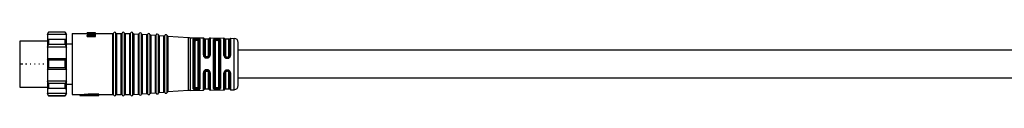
# Model space of a CAD drawing. Header units: millimetres. Extents: x -724 to 2929, y 427 to 799.
# Tile 2 of 51: x -523 to -292, y 439 to 454. Entities that reach past the tile are written whole.
import ezdxf

# ---------------------------------------------------------------- set-up
doc = ezdxf.new("R2010")
doc.units = ezdxf.units.MM

# ---------------------------------------------------------------- blocks, each defined once
blk = doc.blocks.new('Drawing View3')
at = {"color": 7, "linetype": 'Continuous', "lineweight": 25}
for p, q in [((-476.96, 22.01), (-477.26, 21.51)), ((-477.26, 21.4), (-476.96, 21.95)), ((-477.26, 21.51), (-477.26, 21.4)), ((-472.76, 21.4), (-477.26, 21.4)), ((-477.26, 21.4), (-477.26, 20.26)), ((-473.06, 22.01), (-476.96, 22.01)), ((-476.96, 22.01), (-476.96, 21.95)), ((-473.06, 21.95), (-476.96, 21.95)), ((-472.76, 21.51), (-473.06, 22.01)), ((-473.06, 21.95), (-473.06, 22.01)), ((-473.06, 21.95), (-472.76, 21.4)), ((-472.76, 21.4), (-472.76, 21.51)), ((-472.76, 20.26), (-472.76, 21.4)), ((-471.46, 21.66), (-471.46, 7.36)), ((-471.46, 21.66), (-467.96, 21.66)), ((-467.96, 21.85), (-465.96, 21.85)), ((-467.96, 21.85), (-467.96, 21.84)), ((-467.96, 21.78), (-467.96, 21.84)), ((-467.96, 21.78), (-467.96, 21.71)), ((-467.96, 21.78), (-465.96, 21.78)), ((-467.96, 21.51), (-467.96, 21.71)), ((-467.96, 21.34), (-467.96, 21.17)), ((-465.96, 21.17), (-467.96, 21.17)), ((-467.96, 20.95), (-467.96, 21.17)), ((-467.96, 20.95), (-465.96, 20.95)), ((-467.66, 21.85), (-467.66, 21.86)), ((-467.66, 21.78), (-467.66, 21.82)), ((-467.32, 21.82), (-467.66, 21.82)), ((-465.96, 21.84), (-467.61, 21.84)), ((-465.96, 21.73), (-467.53, 21.73)), ((-467.53, 21.28), (-465.96, 21.28)), ((-467.49, 21.85), (-467.49, 21.86)), ((-467.32, 21.78), (-467.32, 21.82)), ((-466.17, 21.86), (-466.21, 21.85)), ((-466.17, 21.85), (-466.17, 21.86)), ((-465.96, 21.86), (-466.17, 21.86)), ((-466, 21.28), (-465.96, 21.29)), ((-465.96, 21.85), (-465.96, 21.86)), ((-465.96, 21.84), (-465.96, 21.85)), ((-465.96, 21.78), (-465.96, 21.84)), ((-465.96, 21.73), (-465.96, 21.78)), ((-465.96, 21.6), (-465.96, 21.73)), ((-465.96, 21.66), (-461.91, 21.66)), ((-465.96, 21.5), (-465.96, 21.6)), ((-465.96, 21.29), (-465.96, 21.5)), ((-465.96, 21.17), (-465.96, 21.28)), ((-465.96, 20.95), (-465.96, 21.17)), ((-461.91, 7.36), (-461.91, 21.66)), ((-461.73, 7.24), (-461.73, 21.78)), ((-461.18, 7.24), (-461.18, 21.78)), ((-461, 21.66), (-461, 7.36)), ((-461, 21.66), (-459.91, 21.66)), ((-459.91, 7.36), (-459.91, 21.66)), ((-459.73, 7.24), (-459.73, 21.78)), ((-459.18, 7.24), (-459.18, 21.78)), ((-459, 21.66), (-459, 7.36)), ((-459, 21.66), (-457.91, 21.66)), ((-457.91, 7.36), (-457.91, 21.66)), ((-457.73, 7.24), (-457.73, 21.78)), ((-457.17, 7.26), (-457.17, 21.76)), ((-457, 21.63), (-457, 7.39)), ((-457, 21.63), (-455.91, 21.55)), ((-455.91, 7.47), (-455.91, 21.55)), ((-455.72, 7.36), (-455.72, 21.66)), ((-455.17, 7.4), (-455.17, 21.62)), ((-455, 21.48), (-455, 7.54)), ((-455, 21.48), (-453.91, 21.41)), ((-453.91, 7.61), (-453.91, 21.41)), ((-453.72, 7.51), (-453.72, 21.51)), ((-453.17, 7.55), (-453.17, 21.47)), ((-453, 21.34), (-453, 7.68)), ((-453, 21.34), (-451.91, 21.26)), ((-451.91, 7.76), (-451.91, 21.26)), ((-451.72, 7.65), (-451.72, 21.37)), ((-451.17, 7.69), (-451.17, 21.33)), ((-451, 21.2), (-451, 7.82)), ((-451, 21.2), (-449.91, 21.12)), ((-449.91, 7.9), (-449.91, 21.12)), ((-449.72, 7.79), (-449.72, 21.23)), ((-449.17, 7.83), (-449.17, 21.19)), ((-449, 21.06), (-449, 7.96)), ((-449, 21.06), (-444.17, 20.71)), ((-477.26, 19.91), (-483.76, 19.91)), ((-483.76, 19.91), (-483.76, 14.51)), ((-476.96, 20.25), (-477.26, 20.26)), ((-477.26, 20.26), (-477.26, 18.5)), ((-472.76, 20.26), (-477.26, 20.26)), ((-477.26, 18.5), (-476.96, 19.12)), ((-472.76, 18.5), (-477.26, 18.5)), ((-477.26, 18.5), (-477.26, 15.76)), ((-476.96, 20.25), (-476.96, 19.81)), ((-473.06, 20.25), (-476.96, 20.25)), ((-476.96, 19.81), (-476.96, 19.12)), ((-473.06, 19.12), (-476.96, 19.12)), ((-472.76, 20.26), (-473.06, 20.25)), ((-473.06, 19.81), (-473.06, 20.25)), ((-473.06, 19.12), (-473.06, 19.81)), ((-473.06, 19.12), (-472.76, 18.5)), ((-472.76, 18.5), (-472.76, 20.26)), ((-472.76, 19.23), (-471.46, 19.23)), ((-472.76, 15.76), (-472.76, 18.5)), ((-444.17, 8.31), (-444.17, 20.71)), ((-443.74, 20.69), (-443.74, 8.33)), ((-443.74, 20.69), (-440.65, 20.64)), ((-443.04, 20.38), (-443.05, 20.33)), ((-443.05, 8.69), (-443.05, 20.33)), ((-442.85, 20.15), (-442.84, 20.19)), ((-442.85, 20.15), (-442.85, 8.86)), ((-442.66, 19.98), (-442.66, 9.04)), ((-442.36, 20.26), (-442.36, 20.33)), ((-442.16, 20.33), (-442.36, 20.33)), ((-442.36, 20.26), (-442.16, 20.26)), ((-442.36, 20.07), (-442.16, 20.07)), ((-442.16, 20.33), (-442.16, 20.26)), ((-441.86, 9.04), (-441.86, 19.98)), ((-441.66, 8.88), (-441.66, 20.14)), ((-441.46, 20.31), (-441.46, 8.71)), ((-440.65, 16.63), (-440.65, 20.64)), ((-440.45, 16.57), (-440.45, 20.48)), ((-439.46, 20.31), (-440.26, 20.31)), ((-440.26, 20.31), (-440.26, 16.51)), ((-439.46, 16.51), (-439.46, 20.31)), ((-439.26, 20.46), (-439.26, 16.57)), ((-439.06, 20.62), (-439.06, 16.62)), ((-439.06, 20.62), (-435.82, 20.56)), ((-438.24, 8.76), (-438.24, 20.26)), ((-438.05, 20.12), (-438.05, 8.9)), ((-437.86, 19.98), (-437.86, 9.04)), ((-437.36, 20.25), (-437.56, 20.26)), ((-437.56, 20.07), (-437.36, 20.07)), ((-437.35, 20.44), (-437.55, 20.44)), ((-437.06, 9.04), (-437.06, 19.98)), ((-436.87, 8.91), (-436.87, 20.1)), ((-436.67, 20.23), (-436.67, 8.79)), ((-435.82, 16.53), (-435.82, 20.56)), ((-435.64, 16.49), (-435.64, 20.44)), ((-434.66, 20.31), (-435.46, 20.31)), ((-435.46, 20.31), (-435.46, 16.44)), ((-434.66, 16.44), (-434.66, 20.31)), ((-434.47, 20.42), (-434.47, 16.48)), ((-434.29, 20.54), (-434.29, 16.52)), ((-434.29, 20.54), (-433.44, 20.53)), ((-433.44, 20.52), (-433.44, 20.53)), ((-433.44, 8.49), (-433.44, 20.52)), ((-432.46, 9.49), (-432.46, 19.53)), ((-440.39, 16.31), (-440.41, 16.37)), ((-440.37, 16.3), (-440.39, 16.31)), ((-439.76, 16.22), (-439.96, 16.22)), ((-439.45, 16.19), (-439.42, 16.21)), ((-439.42, 16.19), (-439.44, 16.2)), ((-439.36, 16.28), (-439.42, 16.19)), ((-219.51, 17.76), (-432.46, 17.76)), ((-483.76, 14.51), (-483.76, 9.11)), ((-482.99, 14.51), (-483.76, 14.51)), ((-482.11, 14.51), (-482.4, 14.51)), ((-481.11, 14.51), (-481.29, 14.51)), ((-480.11, 14.51), (-480.29, 14.51)), ((-479.11, 14.51), (-479.29, 14.51)), ((-478.11, 14.51), (-478.29, 14.51)), ((-477.26, 15.76), (-477.26, 14.51)), ((-476.96, 15.44), (-477.26, 15.76)), ((-472.76, 15.76), (-477.26, 15.76)), ((-477.26, 14.51), (-477.26, 13.26)), ((-476.96, 15.44), (-476.96, 14.51)), ((-473.06, 15.44), (-476.96, 15.44)), ((-476.96, 14.51), (-476.96, 13.58)), ((-472.76, 15.76), (-473.06, 15.44)), ((-473.06, 14.51), (-473.06, 15.44)), ((-473.06, 13.58), (-473.06, 14.51)), ((-472.76, 14.51), (-472.76, 15.76)), ((-472.76, 13.26), (-472.76, 14.51)), ((-439.96, 16.08), (-439.76, 16.08)), ((-435.16, 16.01), (-435.16, 16.15)), ((-435.16, 16.15), (-434.96, 16.15)), ((-435.16, 16.01), (-434.96, 16.01)), ((-435.15, 15.86), (-434.95, 15.86)), ((-434.96, 16.01), (-434.96, 16.15)), ((-477.26, 13.26), (-476.96, 13.58)), ((-472.76, 13.26), (-477.26, 13.26)), ((-477.26, 13.26), (-477.26, 10.52)), ((-473.06, 13.58), (-476.96, 13.58)), ((-473.06, 13.58), (-472.76, 13.26)), ((-472.76, 10.52), (-472.76, 13.26)), ((-440.65, 8.37), (-440.65, 12.46)), ((-440.45, 8.54), (-440.45, 12.52)), ((-440.4, 12.73), (-440.37, 12.8)), ((-440.36, 12.8), (-440.38, 12.8)), ((-440.28, 12.89), (-440.31, 12.85)), ((-440.26, 12.58), (-440.26, 8.71)), ((-439.76, 13.01), (-439.96, 13.01)), ((-439.96, 12.87), (-439.76, 12.87)), ((-439.46, 12.91), (-439.45, 12.92)), ((-439.46, 12.91), (-439.43, 12.89)), ((-439.46, 8.71), (-439.46, 12.58)), ((-439.45, 12.92), (-439.37, 12.83)), ((-439.26, 12.52), (-439.26, 8.56)), ((-439.06, 12.47), (-439.06, 8.4)), ((-435.82, 8.45), (-435.82, 12.42)), ((-435.64, 8.58), (-435.64, 12.46)), ((-435.46, 12.51), (-435.46, 8.71)), ((-434.96, 12.94), (-435.16, 12.94)), ((-435.16, 12.94), (-435.16, 12.8)), ((-434.96, 12.8), (-435.16, 12.8)), ((-434.95, 13.09), (-435.15, 13.09)), ((-434.96, 12.94), (-434.96, 12.8)), ((-434.66, 8.71), (-434.66, 12.51)), ((-434.47, 12.47), (-434.47, 8.6)), ((-434.29, 12.43), (-434.29, 8.48)), ((-472.76, 10.52), (-477.26, 10.52)), ((-476.96, 9.9), (-477.26, 10.52)), ((-477.26, 10.52), (-477.26, 8.76)), ((-473.06, 9.9), (-476.96, 9.9)), ((-476.96, 9.9), (-476.96, 9.21)), ((-472.76, 10.52), (-473.06, 9.9)), ((-473.06, 9.21), (-473.06, 9.9)), ((-472.76, 8.76), (-472.76, 10.52)), ((-472.76, 9.78), (-471.46, 9.78)), ((-432.46, 11.26), (-219.51, 11.26)), ((-483.76, 9.11), (-477.26, 9.11)), ((-477.26, 8.76), (-476.96, 8.77)), ((-472.76, 8.76), (-477.26, 8.76)), ((-477.26, 8.76), (-477.26, 7.62)), ((-472.76, 7.62), (-477.26, 7.62)), ((-476.96, 7.07), (-477.26, 7.62)), ((-477.26, 7.62), (-477.26, 7.51)), ((-477.26, 7.51), (-476.96, 7.01)), ((-476.96, 9.21), (-476.96, 8.77)), ((-473.06, 8.77), (-476.96, 8.77)), ((-473.06, 7.07), (-476.96, 7.07)), ((-476.96, 7.07), (-476.96, 7.01)), ((-476.96, 7.01), (-473.06, 7.01)), ((-473.06, 8.77), (-473.06, 9.21)), ((-473.06, 8.77), (-472.76, 8.76)), ((-472.76, 7.62), (-473.06, 7.07)), ((-473.06, 7.01), (-472.76, 7.51)), ((-473.06, 7.01), (-473.06, 7.07)), ((-472.76, 7.62), (-472.76, 8.76)), ((-472.76, 7.51), (-472.76, 7.62)), ((-471.46, 7.36), (-469.66, 7.36)), ((-469.66, 7.36), (-467.66, 7.52)), ((-469.66, 7.36), (-469.66, 7.16)), ((-469.66, 7.16), (-467.66, 7.31)), ((-469.66, 7.16), (-465.16, 7.16)), ((-467.66, 7.52), (-467.66, 7.31)), ((-465.16, 7.42), (-467.66, 7.42)), ((-467.66, 7.21), (-467.66, 7.31)), ((-467.66, 7.21), (-465.16, 7.21)), ((-465.16, 7.42), (-465.16, 7.21)), ((-465.16, 7.36), (-463.53, 7.36)), ((-465.16, 7.16), (-465.16, 7.21)), ((-463.53, 7.36), (-463.3, 7.36)), ((-463.3, 7.36), (-461.91, 7.36)), ((-461.91, 7.36), (-461.91, 7.36)), ((-461.18, 7.24), (-461.18, 7.24)), ((-461, 7.36), (-461, 7.36)), ((-461, 7.36), (-459.91, 7.36)), ((-459.91, 7.36), (-459.91, 7.36)), ((-459.18, 7.24), (-459.18, 7.24)), ((-459, 7.36), (-459, 7.36)), ((-459, 7.36), (-457.91, 7.36)), ((-457.91, 7.36), (-457.91, 7.36)), ((-457.17, 7.26), (-457.17, 7.26)), ((-457, 7.39), (-455.91, 7.47)), ((-457, 7.39), (-457, 7.39)), ((-455.91, 7.47), (-455.91, 7.47)), ((-455.17, 7.4), (-455.17, 7.4)), ((-455, 7.53), (-453.91, 7.61)), ((-455, 7.54), (-455, 7.53)), ((-453.91, 7.61), (-453.91, 7.61)), ((-453.17, 7.54), (-453.17, 7.55)), ((-453, 7.68), (-451.91, 7.75)), ((-453, 7.68), (-453, 7.68)), ((-451.91, 7.75), (-451.91, 7.76)), ((-451.17, 7.69), (-451.17, 7.69)), ((-451, 7.82), (-449.91, 7.9)), ((-451, 7.82), (-451, 7.82)), ((-449.91, 7.9), (-449.91, 7.9)), ((-449.17, 7.83), (-449.17, 7.83)), ((-444.17, 8.31), (-449, 7.96)), ((-449, 7.96), (-449, 7.96)), ((-444.17, 8.31), (-444.17, 8.31)), ((-443.74, 8.32), (-440.65, 8.37)), ((-443.74, 8.33), (-443.74, 8.32)), ((-443.05, 8.69), (-443.04, 8.64)), ((-442.84, 8.83), (-442.85, 8.86)), ((-442.16, 8.95), (-442.36, 8.95)), ((-442.36, 8.69), (-442.36, 8.76)), ((-442.16, 8.76), (-442.36, 8.76)), ((-442.36, 8.69), (-442.16, 8.69)), ((-442.16, 8.76), (-442.16, 8.69)), ((-440.26, 8.71), (-439.46, 8.71)), ((-439.06, 8.4), (-435.82, 8.45)), ((-439.06, 8.4), (-439.06, 8.4)), ((-437.36, 8.95), (-437.56, 8.95)), ((-437.56, 8.76), (-437.36, 8.77)), ((-437.55, 8.58), (-437.35, 8.58)), ((-435.46, 8.71), (-434.66, 8.71)), ((-434.47, 8.6), (-434.47, 8.59)), ((-434.29, 8.48), (-433.44, 8.49)), ((-434.29, 8.48), (-434.29, 8.48))]:
    blk.add_line(p, q, dxfattribs=at)
at = {"color": 7, "linetype": 'Continuous', "lineweight": 25, "flags": 128}
for points in [[(-442.15, 20.52), (-442.26, 20.52), (-442.35, 20.52)], [(-439.95, 15.93), (-439.84, 15.93), (-439.75, 15.93)], [(-439.75, 13.17), (-439.86, 13.17), (-439.95, 13.17)], [(-442.35, 8.5), (-442.24, 8.5), (-442.15, 8.5)]]:
    blk.add_lwpolyline(points, dxfattribs=at)
at = {"color": 7, "linetype": 'Continuous', "lineweight": 25}
for centre, radius, start, end in [((-461.91, 21.86), 0.2, 270, 336.4218), ((-461.46, 21.66), 0.3, 90, 156.4218), ((-461.46, 21.66), 0.3, 23.5782, 90), ((-461, 21.86), 0.2, 203.5782, 270), ((-459.91, 21.86), 0.2, 270, 336.4218), ((-459.46, 21.66), 0.3, 90, 156.4218), ((-459.46, 21.66), 0.3, 23.5782, 90), ((-459, 21.86), 0.2, 203.5782, 270), ((-457.91, 21.86), 0.2, 270, 336.4218), ((-457.46, 21.66), 0.3, 90, 156.4218), ((-457.46, 21.66), 0.3, 19.5063, 90), ((-456.98, 21.83), 0.2, 199.5063, 265.9282), ((-455.9, 21.75), 0.2, 265.9282, 270), ((-455.9, 21.75), 0.2, 270, 332.35), ((-455.46, 21.52), 0.3, 90, 152.35), ((-455.46, 21.52), 0.3, 19.5063, 90), ((-454.98, 21.68), 0.2, 199.5063, 265.9282), ((-453.9, 21.61), 0.2, 265.9282, 270), ((-453.9, 21.61), 0.2, 270, 332.35), ((-453.46, 21.37), 0.3, 90, 152.35), ((-453.46, 21.37), 0.3, 19.5063, 90), ((-452.98, 21.54), 0.2, 199.5063, 265.9282), ((-451.9, 21.46), 0.2, 265.9282, 270), ((-451.9, 21.46), 0.2, 270, 332.35), ((-451.46, 21.23), 0.3, 90, 152.35), ((-451.46, 21.23), 0.3, 19.5063, 90), ((-450.98, 21.4), 0.2, 199.5063, 265.9282), ((-449.9, 21.32), 0.2, 265.9282, 270), ((-449.9, 21.32), 0.2, 270, 332.35), ((-449.46, 21.09), 0.3, 90, 152.35), ((-449.46, 21.09), 0.3, 19.5063, 90), ((-448.98, 21.26), 0.2, 199.5063, 265.9282), ((-443.61, 28.69), 8, 265.9282, 269.0586), ((-440.65, 20.44), 0.2, 9.4055, 89.0586), ((-440.26, 20.51), 0.2, 189.4055, 270), ((-439.46, 20.51), 0.2, 270, 346.7915), ((-439.07, 20.42), 0.2, 89.0586, 166.7915), ((-435.83, 20.36), 0.2, 21.1924, 89.0586), ((-435.46, 20.51), 0.2, 201.1924, 270), ((-434.66, 20.51), 0.2, 270, 334.8768), ((-434.29, 20.34), 0.2, 89.0586, 154.8768), ((-433.46, 19.53), 1, 0, 89.0586), ((-433.46, 9.49), 1, 270.9414, 0), ((-461.91, 7.16), 0.2, 23.5782, 90), ((-461.46, 7.36), 0.3, 203.5782, 270), ((-461.46, 7.36), 0.3, 270, 336.4218), ((-461, 7.16), 0.2, 90, 156.4218), ((-459.91, 7.16), 0.2, 23.5782, 90), ((-459.46, 7.36), 0.3, 203.5782, 270), ((-459.46, 7.36), 0.3, 270, 336.4218), ((-459, 7.16), 0.2, 90, 156.4218), ((-457.91, 7.16), 0.2, 23.5782, 90), ((-457.46, 7.36), 0.3, 203.5782, 270), ((-457.46, 7.36), 0.3, 270, 340.4937), ((-456.98, 7.19), 0.2, 94.0718, 160.4937), ((-455.9, 7.27), 0.2, 90, 94.0718), ((-455.9, 7.27), 0.2, 27.65, 90), ((-455.46, 7.5), 0.3, 207.65, 270), ((-455.46, 7.5), 0.3, 270, 340.4937), ((-454.98, 7.33), 0.2, 94.0718, 160.4937), ((-453.9, 7.41), 0.2, 90, 94.0718), ((-453.9, 7.41), 0.2, 27.65, 90), ((-453.46, 7.64), 0.3, 207.65, 270), ((-453.46, 7.64), 0.3, 270, 340.4937), ((-452.98, 7.48), 0.2, 94.0718, 160.4937), ((-451.9, 7.55), 0.2, 90, 94.0718), ((-451.9, 7.55), 0.2, 27.65, 90), ((-451.46, 7.79), 0.3, 207.65, 270), ((-451.46, 7.79), 0.3, 270, 340.4937), ((-450.98, 7.62), 0.2, 94.0718, 160.4937), ((-449.9, 7.7), 0.2, 90, 94.0718), ((-449.9, 7.7), 0.2, 27.65, 90), ((-449.46, 7.93), 0.3, 207.65, 270), ((-449.46, 7.93), 0.3, 270, 340.4937), ((-448.98, 7.76), 0.2, 94.0718, 160.4937), ((-443.61, 0.33), 8, 90.9414, 94.0718), ((-440.65, 8.57), 0.2, 270.9414, 350.5945), ((-440.26, 8.51), 0.2, 90, 170.5945), ((-439.46, 8.51), 0.2, 13.2085, 90), ((-439.07, 8.6), 0.2, 193.2085, 270.9414), ((-435.83, 8.65), 0.2, 270.9414, 338.8076), ((-435.46, 8.51), 0.2, 90, 158.8076), ((-434.66, 8.51), 0.2, 25.1232, 90), ((-434.29, 8.68), 0.2, 205.1232, 270.9414)]:
    blk.add_arc(centre, radius, start, end, dxfattribs=at)
for points, knots in [([(-467.66, 21.82), (-467.71, 21.82), (-467.81, 21.83), (-467.91, 21.84), (-467.96, 21.84)], [0, 0, 0, 0, 0.559998, 1, 1, 1, 1]), ([(-466.17, 21.55), (-466.5, 21.59), (-467.1, 21.65), (-467.69, 21.69), (-467.96, 21.71)], [0, 0, 0, 0, 0.559996, 1, 1, 1, 1]), ([(-467.96, 21.34), (-467.62, 21.38), (-467.03, 21.46), (-466.43, 21.52), (-466.17, 21.55)], [0, 0, 0, 0, 0.559995, 1, 1, 1, 1]), ([(-467.15, 21.44), (-467.16, 21.44), (-467.42, 21.47), (-467.69, 21.49), (-467.96, 21.51)], [0, 0, 0, 0, 0.02427, 1, 1, 1, 1]), ([(-467.49, 21.86), (-467.52, 21.86), (-467.58, 21.86), (-467.63, 21.86), (-467.66, 21.86)], [0, 0, 0, 0, 0.56, 1, 1, 1, 1]), ([(-467.32, 21.82), (-467.37, 21.82), (-467.47, 21.83), (-467.57, 21.84), (-467.61, 21.84)], [0, 0, 0, 0, 0.559998, 1, 1, 1, 1]), ([(-465.96, 21.6), (-466.25, 21.63), (-466.77, 21.68), (-467.3, 21.72), (-467.53, 21.73)], [0, 0, 0, 0, 0.559996, 1, 1, 1, 1]), ([(-467.53, 21.28), (-467.24, 21.33), (-466.71, 21.41), (-466.19, 21.47), (-465.96, 21.5)], [0, 0, 0, 0, 0.5599951, 1, 1, 1, 1]), ([(-442.35, 20.52), (-442.43, 20.52), (-442.59, 20.52), (-442.8, 20.5), (-442.96, 20.45), (-443.01, 20.4), (-443.04, 20.38)], [0, 0, 0, 0, 0.241569, 0.481567, 0.731543, 1, 1, 1, 1]), ([(-442.84, 20.19), (-442.85, 20.21), (-442.86, 20.26), (-442.9, 20.32), (-442.96, 20.36), (-443.01, 20.37), (-443.04, 20.38)], [0, 0, 0, 0, 0.241112, 0.499995, 0.758881, 1, 1, 1, 1]), ([(-442.84, 20.19), (-442.83, 20.21), (-442.8, 20.26), (-442.68, 20.3), (-442.53, 20.33), (-442.41, 20.33), (-442.36, 20.33)], [0, 0, 0, 0, 0.2590408, 0.5026657, 0.7495689, 1, 1, 1, 1]), ([(-442.84, 20.19), (-442.83, 20.2), (-442.79, 20.22), (-442.67, 20.25), (-442.52, 20.26), (-442.41, 20.26), (-442.36, 20.26)], [0, 0, 0, 0, 0.264662, 0.51369, 0.753717, 1, 1, 1, 1]), ([(-442.66, 19.98), (-442.65, 19.99), (-442.64, 20.02), (-442.56, 20.05), (-442.46, 20.07), (-442.39, 20.07), (-442.36, 20.07)], [0, 0, 0, 0, 0.285261, 0.56524, 0.782325, 1, 1, 1, 1]), ([(-442.16, 20.33), (-442.11, 20.32), (-442.01, 20.32), (-441.88, 20.29), (-441.77, 20.26), (-441.73, 20.23), (-441.7, 20.21)], [0, 0, 0, 0, 0.245905, 0.493255, 0.743998, 1, 1, 1, 1]), ([(-442.16, 20.26), (-442.11, 20.26), (-442.02, 20.26), (-441.89, 20.25), (-441.78, 20.23), (-441.73, 20.22), (-441.7, 20.21)], [0, 0, 0, 0, 0.242551, 0.489727, 0.742047, 1, 1, 1, 1]), ([(-442.16, 20.07), (-442.11, 20.07), (-442.02, 20.07), (-441.93, 20.04), (-441.87, 20.01), (-441.86, 19.99), (-441.86, 19.98)], [0, 0, 0, 0, 0.276915, 0.553061, 0.773142, 1, 1, 1, 1]), ([(-441.52, 20.4), (-441.55, 20.42), (-441.62, 20.46), (-441.78, 20.49), (-441.96, 20.51), (-442.09, 20.52), (-442.15, 20.52)], [0, 0, 0, 0, 0.264792, 0.517104, 0.760516, 1, 1, 1, 1]), ([(-441.7, 20.21), (-441.7, 20.23), (-441.69, 20.28), (-441.64, 20.34), (-441.58, 20.39), (-441.54, 20.4), (-441.52, 20.4)], [0, 0, 0, 0, 0.241446, 0.500003, 0.758559, 1, 1, 1, 1]), ([(-441.7, 20.21), (-441.69, 20.2), (-441.66, 20.18), (-441.66, 20.15), (-441.66, 20.14)], [0, 0, 0, 0, 0.499485, 1, 1, 1, 1]), ([(-441.46, 20.31), (-441.46, 20.32), (-441.46, 20.36), (-441.5, 20.39), (-441.52, 20.4)], [0, 0, 0, 0, 0.552005, 1, 1, 1, 1]), ([(-437.55, 20.44), (-437.65, 20.44), (-437.85, 20.44), (-438.08, 20.4), (-438.21, 20.34), (-438.23, 20.28), (-438.24, 20.26)], [0, 0, 0, 0, 0.267548, 0.5453, 0.771617, 1, 1, 1, 1]), ([(-438.05, 20.12), (-438.04, 20.14), (-438.03, 20.18), (-437.91, 20.23), (-437.78, 20.25), (-437.65, 20.26), (-437.59, 20.26), (-437.56, 20.26)], [0, 0, 0, 0, 0.251131, 0.500892, 0.749986, 0.87511, 1, 1, 1, 1]), ([(-437.86, 19.98), (-437.85, 19.99), (-437.84, 20.02), (-437.76, 20.05), (-437.66, 20.07), (-437.59, 20.07), (-437.56, 20.07)], [0, 0, 0, 0, 0.285261, 0.56524, 0.782325, 1, 1, 1, 1]), ([(-437.55, 20.44), (-437.55, 20.43), (-437.55, 20.42), (-437.55, 20.38), (-437.55, 20.32), (-437.55, 20.28), (-437.56, 20.26)], [0, 0, 0, 0, 0.251426, 0.499997, 0.748572, 1, 1, 1, 1]), ([(-437.35, 20.44), (-437.35, 20.43), (-437.35, 20.42), (-437.35, 20.38), (-437.35, 20.32), (-437.35, 20.28), (-437.36, 20.25)], [0, 0, 0, 0, 0.243205, 0.499868, 0.756602, 1, 1, 1, 1]), ([(-437.36, 20.25), (-437.32, 20.25), (-437.26, 20.25), (-437.13, 20.24), (-437, 20.22), (-436.89, 20.17), (-436.87, 20.13), (-436.87, 20.1)], [0, 0, 0, 0, 0.124787, 0.249886, 0.499149, 0.749117, 1, 1, 1, 1]), ([(-437.36, 20.07), (-437.31, 20.07), (-437.22, 20.07), (-437.13, 20.04), (-437.07, 20.01), (-437.06, 19.99), (-437.06, 19.98)], [0, 0, 0, 0, 0.276915, 0.553061, 0.773141, 1, 1, 1, 1]), ([(-436.67, 20.23), (-436.68, 20.26), (-436.71, 20.32), (-436.86, 20.39), (-437.09, 20.43), (-437.27, 20.44), (-437.35, 20.44)], [0, 0, 0, 0, 0.254619, 0.514225, 0.762311, 1, 1, 1, 1]), ([(-440.65, 16.63), (-440.64, 16.56), (-440.63, 16.43), (-440.57, 16.31), (-440.53, 16.25)], [0, 0, 0, 0, 0.497389, 1, 1, 1, 1]), ([(-440.39, 16.31), (-440.4, 16.31), (-440.42, 16.3), (-440.47, 16.28), (-440.51, 16.26), (-440.53, 16.25)], [0, 0, 0, 0, 0.340185, 0.680373, 1, 1, 1, 1]), ([(-440.53, 16.25), (-440.5, 16.2), (-440.43, 16.11), (-440.28, 16.01), (-440.12, 15.94), (-440.01, 15.93), (-439.95, 15.93)], [0, 0, 0, 0, 0.257138, 0.51101, 0.755862, 1, 1, 1, 1]), ([(-440.37, 16.3), (-440.39, 16.34), (-440.44, 16.43), (-440.45, 16.52), (-440.45, 16.57)], [0, 0, 0, 0, 0.499299, 1, 1, 1, 1]), ([(-439.96, 16.08), (-440, 16.08), (-440.08, 16.09), (-440.19, 16.14), (-440.3, 16.21), (-440.35, 16.27), (-440.37, 16.3)], [0, 0, 0, 0, 0.251138, 0.500284, 0.749288, 1, 1, 1, 1]), ([(-439.96, 16.22), (-440, 16.23), (-440.09, 16.24), (-440.19, 16.32), (-440.24, 16.41), (-440.25, 16.48), (-440.26, 16.51)], [0, 0, 0, 0, 0.275977, 0.551671, 0.772108, 1, 1, 1, 1]), ([(-439.46, 16.51), (-439.46, 16.47), (-439.47, 16.38), (-439.55, 16.29), (-439.65, 16.23), (-439.72, 16.23), (-439.76, 16.22)], [0, 0, 0, 0, 0.286333, 0.566645, 0.783294, 1, 1, 1, 1]), ([(-439.44, 16.2), (-439.48, 16.16), (-439.58, 16.1), (-439.7, 16.09), (-439.76, 16.08)], [0, 0, 0, 0, 0.501701, 1, 1, 1, 1]), ([(-439.76, 16.09), (-439.73, 16.09), (-439.66, 16.09), (-439.57, 16.12), (-439.49, 16.15), (-439.46, 16.18), (-439.45, 16.19)], [0, 0, 0, 0, 0.287444, 0.579371, 0.874244, 1, 1, 1, 1]), ([(-439.26, 16.57), (-439.26, 16.53), (-439.27, 16.46), (-439.3, 16.36), (-439.35, 16.28), (-439.4, 16.23), (-439.42, 16.21)], [0, 0, 0, 0, 0.2679152, 0.5348118, 0.800946, 1, 1, 1, 1]), ([(-439.31, 16.09), (-439.32, 16.11), (-439.35, 16.14), (-439.39, 16.18), (-439.41, 16.19), (-439.42, 16.19)], [0, 0, 0, 0, 0.319975, 0.659989, 1, 1, 1, 1]), ([(-439.31, 16.09), (-439.27, 16.13), (-439.2, 16.2), (-439.12, 16.32), (-439.07, 16.47), (-439.07, 16.57), (-439.06, 16.62)], [0, 0, 0, 0, 0.239755, 0.482391, 0.733795, 1, 1, 1, 1]), ([(-435.82, 16.53), (-435.82, 16.44), (-435.8, 16.31), (-435.72, 16.16), (-435.63, 16.05), (-435.52, 15.96), (-435.36, 15.88), (-435.23, 15.87), (-435.15, 15.86)], [0, 0, 0, 0, 0.249026, 0.378368, 0.510999, 0.642887, 0.770292, 1, 1, 1, 1]), ([(-435.16, 16.01), (-435.19, 16.01), (-435.25, 16.02), (-435.37, 16.05), (-435.51, 16.14), (-435.62, 16.3), (-435.63, 16.42), (-435.64, 16.49)], [0, 0, 0, 0, 0.125096, 0.250079, 0.499189, 0.749161, 1, 1, 1, 1]), ([(-435.46, 16.44), (-435.45, 16.41), (-435.44, 16.33), (-435.37, 16.23), (-435.27, 16.17), (-435.19, 16.16), (-435.16, 16.15)], [0, 0, 0, 0, 0.25191, 0.506201, 0.756885, 1, 1, 1, 1]), ([(-434.47, 16.48), (-434.48, 16.42), (-434.5, 16.3), (-434.61, 16.14), (-434.76, 16.03), (-434.89, 16.02), (-434.96, 16.01)], [0, 0, 0, 0, 0.251722, 0.502052, 0.751355, 1, 1, 1, 1]), ([(-434.96, 16.15), (-434.92, 16.16), (-434.84, 16.17), (-434.74, 16.23), (-434.67, 16.33), (-434.66, 16.41), (-434.66, 16.44)], [0, 0, 0, 0, 0.244541, 0.494439, 0.747625, 1, 1, 1, 1]), ([(-434.95, 15.86), (-434.87, 15.87), (-434.69, 15.89), (-434.47, 16.04), (-434.32, 16.26), (-434.3, 16.43), (-434.29, 16.52)], [0, 0, 0, 0, 0.239775, 0.487318, 0.742237, 1, 1, 1, 1]), ([(-440.16, 16.13), (-440.13, 16.12), (-440.06, 16.09), (-439.99, 16.09), (-439.95, 16.09)], [0, 0, 0, 0, 0.449854, 1, 1, 1, 1]), ([(-439.75, 15.93), (-439.67, 15.94), (-439.51, 15.95), (-439.37, 16.05), (-439.31, 16.09)], [0, 0, 0, 0, 0.493234, 1, 1, 1, 1]), ([(-435.16, 16.01), (-435.15, 16.01), (-435.15, 16), (-435.15, 15.96), (-435.15, 15.92), (-435.15, 15.88), (-435.15, 15.86)], [0, 0, 0, 0, 0.251175, 0.5, 0.748825, 1, 1, 1, 1]), ([(-434.96, 16.01), (-434.95, 16.01), (-434.95, 16), (-434.95, 15.96), (-434.95, 15.92), (-434.95, 15.88), (-434.95, 15.86)], [0, 0, 0, 0, 0.244354, 0.500002, 0.755648, 1, 1, 1, 1]), ([(-440.52, 12.87), (-440.56, 12.8), (-440.63, 12.67), (-440.64, 12.53), (-440.65, 12.46)], [0, 0, 0, 0, 0.543505, 1, 1, 1, 1]), ([(-439.95, 13.17), (-440.01, 13.16), (-440.12, 13.15), (-440.27, 13.09), (-440.41, 13), (-440.48, 12.91), (-440.52, 12.87)], [0, 0, 0, 0, 0.24505, 0.490242, 0.743735, 1, 1, 1, 1]), ([(-440.38, 12.8), (-440.39, 12.8), (-440.41, 12.81), (-440.46, 12.83), (-440.5, 12.86), (-440.52, 12.87)], [0, 0, 0, 0, 0.340198, 0.680395, 1, 1, 1, 1]), ([(-440.45, 12.52), (-440.45, 12.57), (-440.44, 12.67), (-440.39, 12.76), (-440.36, 12.8)], [0, 0, 0, 0, 0.50105, 1, 1, 1, 1]), ([(-440.36, 12.8), (-440.33, 12.83), (-440.29, 12.89), (-440.19, 12.96), (-440.08, 13), (-440, 13.01), (-439.96, 13.01)], [0, 0, 0, 0, 0.248855, 0.497424, 0.747288, 1, 1, 1, 1]), ([(-440.26, 12.58), (-440.25, 12.62), (-440.24, 12.7), (-440.16, 12.8), (-440.06, 12.86), (-439.99, 12.86), (-439.96, 12.87)], [0, 0, 0, 0, 0.285261, 0.56524, 0.782325, 1, 1, 1, 1]), ([(-439.95, 13), (-439.99, 13), (-440.06, 13), (-440.13, 12.97), (-440.17, 12.96)], [0, 0, 0, 0, 0.5175422, 1, 1, 1, 1]), ([(-439.76, 13.01), (-439.7, 13.01), (-439.6, 13), (-439.51, 12.94), (-439.46, 12.91)], [0, 0, 0, 0, 0.499498, 1, 1, 1, 1]), ([(-439.47, 12.92), (-439.48, 12.92), (-439.51, 12.95), (-439.57, 12.98), (-439.67, 13), (-439.73, 13), (-439.76, 13)], [0, 0, 0, 0, 0.079641, 0.390088, 0.697367, 1, 1, 1, 1]), ([(-439.76, 12.87), (-439.71, 12.86), (-439.62, 12.85), (-439.53, 12.77), (-439.47, 12.68), (-439.46, 12.61), (-439.46, 12.58)], [0, 0, 0, 0, 0.276915, 0.553061, 0.773141, 1, 1, 1, 1]), ([(-439.34, 13.03), (-439.41, 13.07), (-439.53, 13.15), (-439.68, 13.16), (-439.75, 13.17)], [0, 0, 0, 0, 0.505591, 1, 1, 1, 1]), ([(-439.45, 12.92), (-439.44, 12.92), (-439.42, 12.94), (-439.38, 12.98), (-439.36, 13.01), (-439.34, 13.03)], [0, 0, 0, 0, 0.34004, 0.68008, 1, 1, 1, 1]), ([(-439.43, 12.89), (-439.41, 12.87), (-439.36, 12.83), (-439.31, 12.74), (-439.27, 12.64), (-439.26, 12.56), (-439.26, 12.52)], [0, 0, 0, 0, 0.173731, 0.448577, 0.724035, 1, 1, 1, 1]), ([(-439.06, 12.47), (-439.07, 12.53), (-439.07, 12.63), (-439.13, 12.78), (-439.22, 12.92), (-439.3, 12.99), (-439.34, 13.03)], [0, 0, 0, 0, 0.245969, 0.503548, 0.759319, 1, 1, 1, 1]), ([(-435.15, 13.09), (-435.24, 13.08), (-435.37, 13.06), (-435.52, 12.98), (-435.66, 12.87), (-435.79, 12.68), (-435.81, 12.51), (-435.82, 12.42)], [0, 0, 0, 0, 0.238715, 0.362443, 0.48686, 0.741684, 1, 1, 1, 1]), ([(-435.64, 12.46), (-435.63, 12.52), (-435.62, 12.65), (-435.51, 12.8), (-435.37, 12.89), (-435.25, 12.93), (-435.19, 12.93), (-435.16, 12.94)], [0, 0, 0, 0, 0.251317, 0.501216, 0.750175, 0.875047, 1, 1, 1, 1]), ([(-435.16, 12.8), (-435.19, 12.79), (-435.27, 12.78), (-435.37, 12.72), (-435.44, 12.62), (-435.45, 12.54), (-435.46, 12.51)], [0, 0, 0, 0, 0.243752, 0.493162, 0.746575, 1, 1, 1, 1]), ([(-435.16, 12.94), (-435.15, 12.94), (-435.15, 12.95), (-435.15, 12.98), (-435.15, 13.03), (-435.15, 13.07), (-435.15, 13.09)], [0, 0, 0, 0, 0.244222, 0.499941, 0.755691, 1, 1, 1, 1]), ([(-434.96, 12.94), (-434.95, 12.94), (-434.95, 12.95), (-434.95, 12.98), (-434.95, 13.03), (-434.95, 13.07), (-434.95, 13.09)], [0, 0, 0, 0, 0.251195, 0.500058, 0.748854, 1, 1, 1, 1]), ([(-434.96, 12.94), (-434.89, 12.93), (-434.76, 12.91), (-434.61, 12.8), (-434.5, 12.65), (-434.48, 12.53), (-434.47, 12.47)], [0, 0, 0, 0, 0.248517, 0.49779, 0.748323, 1, 1, 1, 1]), ([(-434.66, 12.51), (-434.66, 12.54), (-434.67, 12.62), (-434.74, 12.72), (-434.84, 12.78), (-434.92, 12.79), (-434.96, 12.8)], [0, 0, 0, 0, 0.2528102, 0.5075185, 0.7578875, 1, 1, 1, 1]), ([(-434.29, 12.43), (-434.3, 12.51), (-434.31, 12.64), (-434.4, 12.79), (-434.48, 12.9), (-434.59, 12.98), (-434.74, 13.06), (-434.87, 13.08), (-434.95, 13.09)], [0, 0, 0, 0, 0.249647, 0.378944, 0.511627, 0.643499, 0.770892, 1, 1, 1, 1]), ([(-442.84, 8.83), (-442.85, 8.81), (-442.86, 8.76), (-442.9, 8.7), (-442.96, 8.65), (-443.01, 8.65), (-443.04, 8.64)], [0, 0, 0, 0, 0.2411165, 0.5000016, 0.758886, 1, 1, 1, 1]), ([(-442.35, 8.5), (-442.43, 8.5), (-442.59, 8.5), (-442.8, 8.52), (-442.97, 8.57), (-443.01, 8.62), (-443.04, 8.64)], [0, 0, 0, 0, 0.240225, 0.486463, 0.737181, 1, 1, 1, 1]), ([(-442.36, 8.76), (-442.41, 8.76), (-442.53, 8.76), (-442.67, 8.77), (-442.79, 8.8), (-442.83, 8.82), (-442.84, 8.83)], [0, 0, 0, 0, 0.246471, 0.495117, 0.74073, 1, 1, 1, 1]), ([(-442.36, 8.69), (-442.41, 8.69), (-442.53, 8.69), (-442.68, 8.72), (-442.8, 8.76), (-442.83, 8.81), (-442.84, 8.83)], [0, 0, 0, 0, 0.250451, 0.49733, 0.740991, 1, 1, 1, 1]), ([(-442.36, 8.95), (-442.4, 8.95), (-442.49, 8.95), (-442.59, 8.98), (-442.64, 9.01), (-442.65, 9.03), (-442.66, 9.04)], [0, 0, 0, 0, 0.2769154, 0.5530612, 0.7731415, 1, 1, 1, 1]), ([(-441.86, 9.04), (-441.86, 9.03), (-441.87, 9), (-441.95, 8.97), (-442.05, 8.95), (-442.12, 8.95), (-442.16, 8.95)], [0, 0, 0, 0, 0.285261, 0.56524, 0.782325, 1, 1, 1, 1]), ([(-441.7, 8.81), (-441.73, 8.8), (-441.78, 8.78), (-441.89, 8.77), (-442.02, 8.76), (-442.11, 8.76), (-442.16, 8.76)], [0, 0, 0, 0, 0.258152, 0.510537, 0.757645, 1, 1, 1, 1]), ([(-441.7, 8.81), (-441.73, 8.79), (-441.77, 8.76), (-441.88, 8.72), (-442.01, 8.7), (-442.11, 8.7), (-442.16, 8.69)], [0, 0, 0, 0, 0.256025, 0.506775, 0.754118, 1, 1, 1, 1]), ([(-442.15, 8.5), (-442.09, 8.5), (-441.96, 8.51), (-441.77, 8.53), (-441.62, 8.56), (-441.55, 8.6), (-441.52, 8.62)], [0, 0, 0, 0, 0.242002, 0.485528, 0.737293, 1, 1, 1, 1]), ([(-441.66, 8.88), (-441.66, 8.87), (-441.66, 8.84), (-441.69, 8.82), (-441.7, 8.81)], [0, 0, 0, 0, 0.500875, 1, 1, 1, 1]), ([(-441.7, 8.81), (-441.7, 8.79), (-441.69, 8.74), (-441.64, 8.68), (-441.58, 8.63), (-441.54, 8.62), (-441.52, 8.62)], [0, 0, 0, 0, 0.241446, 0.500004, 0.75856, 1, 1, 1, 1]), ([(-441.52, 8.62), (-441.5, 8.63), (-441.46, 8.66), (-441.46, 8.7), (-441.46, 8.71)], [0, 0, 0, 0, 0.498598, 1, 1, 1, 1]), ([(-438.24, 8.76), (-438.23, 8.73), (-438.21, 8.67), (-438.05, 8.61), (-437.85, 8.59), (-437.68, 8.58), (-437.6, 8.58), (-437.55, 8.58)], [0, 0, 0, 0, 0.252766, 0.513057, 0.759813, 0.879584, 1, 1, 1, 1]), ([(-437.56, 8.76), (-437.59, 8.76), (-437.65, 8.76), (-437.78, 8.77), (-437.91, 8.79), (-438.03, 8.84), (-438.04, 8.88), (-438.05, 8.9)], [0, 0, 0, 0, 0.12497, 0.250195, 0.499389, 0.749273, 1, 1, 1, 1]), ([(-437.56, 8.95), (-437.6, 8.95), (-437.69, 8.95), (-437.79, 8.98), (-437.84, 9.01), (-437.85, 9.03), (-437.86, 9.04)], [0, 0, 0, 0, 0.276915, 0.553061, 0.773141, 1, 1, 1, 1]), ([(-437.55, 8.58), (-437.55, 8.58), (-437.55, 8.6), (-437.55, 8.64), (-437.55, 8.7), (-437.55, 8.74), (-437.56, 8.76)], [0, 0, 0, 0, 0.243241, 0.500063, 0.756851, 1, 1, 1, 1]), ([(-437.06, 9.04), (-437.06, 9.03), (-437.07, 9), (-437.15, 8.97), (-437.25, 8.95), (-437.32, 8.95), (-437.36, 8.95)], [0, 0, 0, 0, 0.2852611, 0.56524, 0.7823246, 1, 1, 1, 1]), ([(-436.87, 8.91), (-436.87, 8.89), (-436.89, 8.85), (-437, 8.8), (-437.14, 8.78), (-437.26, 8.77), (-437.32, 8.77), (-437.36, 8.77)], [0, 0, 0, 0, 0.251388, 0.501452, 0.750357, 0.875313, 1, 1, 1, 1]), ([(-437.35, 8.58), (-437.35, 8.59), (-437.35, 8.6), (-437.35, 8.64), (-437.35, 8.7), (-437.35, 8.74), (-437.36, 8.77)], [0, 0, 0, 0, 0.251401, 0.499942, 0.748554, 1, 1, 1, 1]), ([(-437.35, 8.58), (-437.26, 8.58), (-437.13, 8.59), (-436.98, 8.61), (-436.84, 8.64), (-436.7, 8.7), (-436.68, 8.76), (-436.67, 8.79)], [0, 0, 0, 0, 0.241139, 0.362915, 0.491028, 0.735251, 1, 1, 1, 1])]:
    blk.add_open_spline(points, degree=3, knots=knots, dxfattribs=at)
for points in [[(-442.85, 20.15), (-442.86, 20.18), (-442.87, 20.22), (-442.91, 20.28), (-442.98, 20.32), (-443.03, 20.33), (-443.05, 20.33)], [(-442.66, 19.98), (-442.68, 19.98), (-442.73, 19.99), (-442.79, 20.03), (-442.84, 20.08), (-442.85, 20.13), (-442.85, 20.15)], [(-442.36, 20.33), (-442.35, 20.35), (-442.35, 20.4), (-442.35, 20.46), (-442.35, 20.5), (-442.35, 20.52), (-442.35, 20.52)], [(-442.36, 20.07), (-442.36, 20.08), (-442.36, 20.1), (-442.36, 20.14), (-442.36, 20.2), (-442.36, 20.24), (-442.36, 20.26)], [(-442.16, 20.33), (-442.15, 20.35), (-442.15, 20.39), (-442.15, 20.45), (-442.15, 20.5), (-442.15, 20.51), (-442.15, 20.52)], [(-442.16, 20.07), (-442.16, 20.08), (-442.16, 20.1), (-442.16, 20.14), (-442.16, 20.2), (-442.16, 20.24), (-442.16, 20.26)], [(-441.86, 19.98), (-441.83, 19.98), (-441.78, 19.98), (-441.72, 20.02), (-441.67, 20.08), (-441.66, 20.12), (-441.66, 20.14)], [(-441.66, 20.14), (-441.65, 20.16), (-441.64, 20.21), (-441.59, 20.26), (-441.53, 20.3), (-441.48, 20.3), (-441.46, 20.31)], [(-438.05, 20.12), (-438.06, 20.14), (-438.07, 20.17), (-438.12, 20.22), (-438.17, 20.25), (-438.22, 20.25), (-438.24, 20.26)], [(-437.86, 19.98), (-437.88, 19.98), (-437.92, 19.98), (-437.98, 20.01), (-438.03, 20.06), (-438.04, 20.1), (-438.05, 20.12)], [(-437.56, 20.07), (-437.56, 20.08), (-437.56, 20.09), (-437.56, 20.14), (-437.56, 20.19), (-437.56, 20.24), (-437.56, 20.26)], [(-437.36, 20.07), (-437.36, 20.08), (-437.36, 20.09), (-437.36, 20.14), (-437.36, 20.19), (-437.36, 20.23), (-437.36, 20.25)], [(-437.06, 19.98), (-437.03, 19.98), (-436.99, 19.98), (-436.94, 20.01), (-436.89, 20.05), (-436.87, 20.09), (-436.87, 20.1)], [(-436.87, 20.1), (-436.86, 20.12), (-436.84, 20.16), (-436.79, 20.2), (-436.74, 20.23), (-436.69, 20.23), (-436.67, 20.23)], [(-440.45, 16.57), (-440.46, 16.58), (-440.47, 16.59), (-440.52, 16.61), (-440.58, 16.63), (-440.62, 16.63), (-440.65, 16.63)], [(-440.26, 16.51), (-440.28, 16.51), (-440.33, 16.51), (-440.39, 16.53), (-440.43, 16.55), (-440.45, 16.56), (-440.45, 16.57)], [(-439.96, 16.22), (-439.96, 16.2), (-439.96, 16.16), (-439.96, 16.12), (-439.96, 16.09), (-439.96, 16.08), (-439.96, 16.08)], [(-439.76, 16.22), (-439.76, 16.2), (-439.76, 16.16), (-439.76, 16.12), (-439.76, 16.09), (-439.76, 16.08), (-439.76, 16.08)], [(-439.46, 16.51), (-439.43, 16.51), (-439.39, 16.51), (-439.33, 16.53), (-439.28, 16.54), (-439.27, 16.56), (-439.26, 16.57)], [(-439.26, 16.57), (-439.25, 16.57), (-439.24, 16.59), (-439.19, 16.61), (-439.13, 16.62), (-439.09, 16.62), (-439.06, 16.62)], [(-435.64, 16.49), (-435.65, 16.49), (-435.67, 16.5), (-435.71, 16.52), (-435.77, 16.53), (-435.81, 16.53), (-435.82, 16.53)], [(-435.64, 16.49), (-435.63, 16.48), (-435.62, 16.47), (-435.57, 16.45), (-435.52, 16.44), (-435.48, 16.44), (-435.46, 16.44)], [(-434.47, 16.48), (-434.48, 16.48), (-434.5, 16.46), (-434.55, 16.45), (-434.6, 16.44), (-434.64, 16.44), (-434.66, 16.44)], [(-434.47, 16.48), (-434.46, 16.49), (-434.45, 16.5), (-434.4, 16.51), (-434.35, 16.52), (-434.31, 16.52), (-434.29, 16.52)], [(-439.96, 16.08), (-439.95, 16.08), (-439.95, 16.07), (-439.95, 16.04), (-439.95, 15.99), (-439.95, 15.95), (-439.95, 15.93)], [(-439.76, 16.08), (-439.75, 16.08), (-439.75, 16.07), (-439.75, 16.04), (-439.75, 15.99), (-439.75, 15.95), (-439.75, 15.93)], [(-440.45, 12.52), (-440.46, 12.51), (-440.47, 12.5), (-440.52, 12.48), (-440.58, 12.47), (-440.62, 12.47), (-440.65, 12.46)], [(-440.26, 12.58), (-440.28, 12.58), (-440.33, 12.57), (-440.39, 12.56), (-440.43, 12.54), (-440.45, 12.53), (-440.45, 12.52)], [(-439.96, 13.01), (-439.95, 13.01), (-439.95, 13.02), (-439.95, 13.05), (-439.95, 13.1), (-439.95, 13.14), (-439.95, 13.17)], [(-439.96, 12.87), (-439.96, 12.89), (-439.96, 12.93), (-439.96, 12.97), (-439.96, 13), (-439.96, 13.01), (-439.96, 13.01)], [(-439.76, 13.01), (-439.75, 13.01), (-439.75, 13.02), (-439.75, 13.05), (-439.75, 13.1), (-439.75, 13.14), (-439.75, 13.17)], [(-439.76, 12.87), (-439.76, 12.89), (-439.76, 12.93), (-439.76, 12.97), (-439.76, 13), (-439.76, 13.01), (-439.76, 13.01)], [(-439.46, 12.58), (-439.43, 12.58), (-439.39, 12.57), (-439.33, 12.56), (-439.28, 12.55), (-439.27, 12.53), (-439.26, 12.52)], [(-439.26, 12.52), (-439.25, 12.52), (-439.24, 12.5), (-439.19, 12.49), (-439.13, 12.48), (-439.09, 12.47), (-439.06, 12.47)], [(-435.64, 12.46), (-435.65, 12.46), (-435.67, 12.44), (-435.71, 12.43), (-435.77, 12.42), (-435.81, 12.42), (-435.82, 12.42)], [(-435.64, 12.46), (-435.63, 12.47), (-435.62, 12.48), (-435.57, 12.5), (-435.52, 12.5), (-435.48, 12.51), (-435.46, 12.51)], [(-434.47, 12.47), (-434.48, 12.47), (-434.5, 12.48), (-434.55, 12.5), (-434.6, 12.51), (-434.64, 12.51), (-434.66, 12.51)], [(-434.47, 12.47), (-434.46, 12.46), (-434.45, 12.45), (-434.4, 12.44), (-434.35, 12.43), (-434.31, 12.43), (-434.29, 12.43)], [(-442.85, 8.86), (-442.86, 8.84), (-442.87, 8.8), (-442.91, 8.74), (-442.98, 8.7), (-443.03, 8.69), (-443.05, 8.69)], [(-442.66, 9.04), (-442.68, 9.04), (-442.73, 9.03), (-442.79, 8.99), (-442.84, 8.94), (-442.85, 8.89), (-442.85, 8.86)], [(-442.36, 8.95), (-442.36, 8.94), (-442.36, 8.92), (-442.36, 8.88), (-442.36, 8.82), (-442.36, 8.78), (-442.36, 8.76)], [(-442.36, 8.69), (-442.35, 8.67), (-442.35, 8.62), (-442.35, 8.56), (-442.35, 8.52), (-442.35, 8.5), (-442.35, 8.5)], [(-442.16, 8.95), (-442.16, 8.94), (-442.16, 8.92), (-442.16, 8.88), (-442.16, 8.82), (-442.16, 8.78), (-442.16, 8.76)], [(-442.16, 8.69), (-442.15, 8.67), (-442.15, 8.63), (-442.15, 8.57), (-442.15, 8.52), (-442.15, 8.51), (-442.15, 8.5)], [(-441.86, 9.04), (-441.83, 9.04), (-441.78, 9.03), (-441.72, 9), (-441.67, 8.94), (-441.66, 8.9), (-441.66, 8.88)], [(-441.66, 8.88), (-441.65, 8.85), (-441.64, 8.81), (-441.59, 8.76), (-441.53, 8.72), (-441.48, 8.72), (-441.46, 8.71)], [(-438.05, 8.9), (-438.06, 8.88), (-438.07, 8.85), (-438.12, 8.8), (-438.17, 8.77), (-438.22, 8.77), (-438.24, 8.76)], [(-437.86, 9.04), (-437.88, 9.04), (-437.92, 9.04), (-437.98, 9), (-438.03, 8.96), (-438.04, 8.92), (-438.05, 8.9)], [(-437.56, 8.95), (-437.56, 8.94), (-437.56, 8.92), (-437.56, 8.88), (-437.56, 8.83), (-437.56, 8.78), (-437.56, 8.76)], [(-437.36, 8.95), (-437.36, 8.94), (-437.36, 8.92), (-437.36, 8.88), (-437.36, 8.83), (-437.36, 8.79), (-437.36, 8.77)], [(-437.06, 9.04), (-437.03, 9.04), (-436.99, 9.04), (-436.94, 9.01), (-436.89, 8.97), (-436.87, 8.93), (-436.87, 8.91)], [(-436.87, 8.91), (-436.86, 8.9), (-436.84, 8.86), (-436.79, 8.82), (-436.74, 8.79), (-436.69, 8.79), (-436.67, 8.79)]]:
    blk.add_open_spline(points, degree=3, dxfattribs=at)

msp = doc.modelspace()

# ---------------------------------------------------------------- block references
at = {"color": 7, "linetype": 'Continuous', "lineweight": 25}
msp.add_blockref('Drawing View3', (-39.47, 431.9), dxfattribs=at)

doc.saveas('drawing.dxf')
